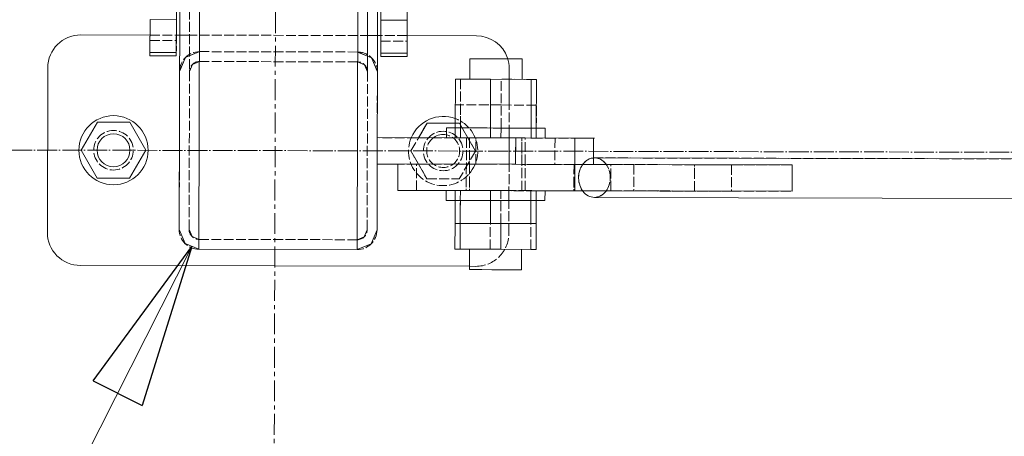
# Model space of a CAD drawing. Header units: millimetres. Extents: x -15129 to 9171, y -18789 to 5877.
# Tile 143 of 256: x -1201 to -903, y -16885 to -16758. Entities that reach past the tile are written whole.
import ezdxf

# ---------------------------------------------------------------- set-up
doc = ezdxf.new("R2010")
doc.units = ezdxf.units.MM
for name, pattern in [('ACAD_ISO02W100', [15, 12, -3]), ('ACAD_ISO04W100', [30, 24, -3, 0, -3]), ('CENTER', [50.8, 31.75, -6.35, 6.35, -6.35])]:
    doc.linetypes.add(name, pattern=pattern)
for name, color, linetype in [('AS_Belki', 145, 'Continuous'), ('AS_Blachy', 30, 'Continuous'), ('AS_Kotwy', 9, 'Continuous'), ('AS_Siatki', 72, 'Continuous'), ('AS_Sruby', 9, 'Continuous')]:
    doc.layers.add(name, color=color, linetype=linetype)

msp = doc.modelspace()

# ---------------------------------------------------------------- linework, layer by layer
at = {"color": 5, "linetype": 'CENTER', "lineweight": 13, "ltscale": 0.2}
msp.add_line((-1118.09, -14663.04), (-1126.5, -17744.35, 38010), dxfattribs=at)
at = {"color": 7, "lineweight": 13}
msp.add_line((-1149.12, -16827.07), (-1276.08, -17077.99), dxfattribs=at)
at = {"color": 0, "linetype": 'ByBlock', "lineweight": -2}
for p, q in [((-1179.13, -16867.92), (-1149.12, -16827.07)), ((-1149.12, -16827.07), (-1164.26, -16875.44)), ((-1179.13, -16867.92), (-1164.26, -16875.44))]:
    msp.add_line(p, q, dxfattribs=at)
at = {"layer": 'AS_Belki', "color": 145, "linetype": 'Continuous', "lineweight": 13, "ltscale": 0.25}
for p, q in [((-1142.32, -14758.2), (-1147, -16827.95)), ((-1099, -16828.06), (-1094.32, -14758.31)), ((-1152.99, -16821.93), (-1148.33, -14764.19)), ((-1092.82, -16747.89), (-1092.99, -16822.07)), ((-1152.88, -16773.94), (-1152.91, -16786.83)), ((-633.46, -16801.1), (-1027.03, -16800.21)), ((-1092.99, -16822.07), (-1092.95, -16805.24)), ((-1027.05, -16812.21), (-590.49, -16813.2)), ((-1027.05, -16812.22), (-754.43, -16812.83)), ((-1152.99, -16821.93), (-1151.24, -16826.18)), ((-1152.99, -16821.94), (-1151.24, -16826.18)), ((-1094.75, -16826.31), (-1092.99, -16822.07)), ((-1094.75, -16826.31), (-1092.99, -16822.07)), ((-1151.24, -16826.18), (-1147, -16827.95)), ((-1151.24, -16826.18), (-1147, -16827.95)), ((-1099, -16828.06), (-1094.75, -16826.31)), ((-1147, -16827.95), (-1099, -16828.06)), ((-1147, -16827.95), (-1099, -16828.06))]:
    msp.add_line(p, q, dxfattribs=at)
at = {"layer": 'AS_Belki', "color": 84, "linetype": 'ACAD_ISO02W100', "lineweight": 13, "ltscale": 0.25}
for p, q in [((-1149.99, -16821.94), (-1145.33, -14764.19)), ((-1095.99, -16822.06), (-1091.33, -14764.31)), ((-1095.88, -16774.06), (-1095.83, -16752.84)), ((-1152.88, -16773.93), (-1151.11, -16769.69)), ((-1151.11, -16769.7), (-1152.88, -16773.94)), ((-1151.11, -16769.69), (-1146.87, -16767.95)), ((-1146.87, -16767.95), (-1149.87, -16769.18)), ((-1098.87, -16768.06), (-1146.87, -16767.95)), ((-1146.87, -16767.95), (-1098.87, -16768.06)), ((-1095.87, -16769.31), (-1098.87, -16768.06)), ((-1098.87, -16768.06), (-1094.63, -16769.82)), ((-1094.63, -16769.82), (-1095.87, -16769.31)), ((-1092.88, -16774.07), (-1094.63, -16769.82)), ((-1094.63, -16769.82), (-1092.88, -16774.07)), ((-1149.88, -16773.94), (-1149, -16771.82)), ((-1149.88, -16773.94), (-1149, -16771.82)), ((-1149, -16771.82), (-1146.87, -16770.95)), ((-1149, -16771.82), (-1146.87, -16770.95)), ((-1146.87, -16770.95), (-1098.87, -16771.06)), ((-1098.87, -16771.06), (-1146.87, -16770.95)), ((-1098.87, -16771.06), (-1096.75, -16771.94)), ((-1096.75, -16771.94), (-1095.88, -16774.06)), ((-1152.99, -16821.94), (-1152.88, -16773.94)), ((-1149.88, -16773.94), (-1149.99, -16821.94)), ((-1095.99, -16822.06), (-1095.88, -16774.06)), ((-1092.95, -16805.24), (-1092.88, -16774.07)), ((-754.4, -16800.83), (-1027.03, -16800.22)), ((-1149.99, -16821.94), (-1149.11, -16824.06)), ((-1149.11, -16824.06), (-1146.99, -16824.95)), ((-1146.99, -16824.95), (-1149.11, -16824.07)), ((-1096.87, -16824.18), (-1098.99, -16825.06)), ((-1095.99, -16822.06), (-1096.87, -16824.18)), ((-1096.87, -16824.18), (-1095.99, -16822.06)), ((-1098.99, -16825.06), (-1146.99, -16824.95)), ((-1146.99, -16824.95), (-1098.99, -16825.06))]:
    msp.add_line(p, q, dxfattribs=at)
at = {"layer": 'AS_Belki', "color": 84, "linetype": 'ACAD_ISO02W100', "lineweight": 13, "ltscale": 0.25, "extrusion": (1.28376e-13, -5.05819e-14, -1)}
msp.add_arc((1146.88, -16773.95), 6, 0.1296, 90.1296, dxfattribs=at)
at = {"layer": 'AS_Belki', "color": 84, "linetype": 'ACAD_ISO02W100', "lineweight": 13, "ltscale": 0.25, "extrusion": (2.31152e-14, 9.93172e-15, -1)}
msp.add_arc((1098.88, -16774.06), 6, 90.1296, 180.1296, dxfattribs=at)
at = {"layer": 'AS_Belki', "color": 84, "linetype": 'ACAD_ISO02W100', "lineweight": 13, "ltscale": 0.25}
for centre, start, end in [((-1146.88, -16773.95), 89.8704, 179.8704), ((-1098.88, -16774.06), 359.8704, 89.8704), ((-1146.99, -16821.95), 179.8704, 269.8704), ((-1098.99, -16822.06), 269.8704, 359.8704)]:
    msp.add_arc(centre, 3, start, end, dxfattribs=at)
at = {"layer": 'AS_Belki', "color": 84, "linetype": 'ACAD_ISO02W100', "lineweight": 13, "ltscale": 0.25, "extrusion": (0.599181, -0.001346, 0.800612)}
msp.add_arc((-16808.48, 792.04, -592.76), 6, 180, 132.6448, dxfattribs=at)
at = {"layer": 'AS_Belki', "color": 84, "linetype": 'ACAD_ISO02W100', "lineweight": 13, "ltscale": 0.25, "extrusion": (-0.599181, 0.001365, 0.800612)}
for start, end in [(183.2387, 312.6448), (47.3553, 132.6448)]:
    msp.add_arc((16808.5, -791.61, 592.45), 6, start, end, dxfattribs=at)
at = {"layer": 'AS_Belki', "color": 145, "linetype": 'Continuous', "lineweight": 13, "ltscale": 0.25, "extrusion": (-0.599181, 0.001365, 0.800612)}
for start, end in [(132.6448, 183.2387), (312.6448, 47.3553)]:
    msp.add_arc((16808.5, -791.61, 592.45), 6, start, end, dxfattribs=at)
at = {"layer": 'AS_Belki', "color": 145, "linetype": 'Continuous', "lineweight": 13, "ltscale": 0.25, "extrusion": (0.599181, -0.001346, 0.800612)}
msp.add_arc((-16808.48, 792.04, -592.76), 6, 132.6448, 180, dxfattribs=at)
at = {"layer": 'AS_Belki', "color": 84, "linetype": 'ACAD_ISO02W100', "lineweight": 13, "ltscale": 0.25, "extrusion": (2.62605e-14, 5.79684e-14, -1)}
msp.add_arc((1146.99, -16821.95, 0), 6, 270.1296, 0.1296, dxfattribs=at)
at = {"layer": 'AS_Belki', "color": 84, "linetype": 'ACAD_ISO02W100', "lineweight": 13, "ltscale": 0.25, "extrusion": (9.22904e-14, -3.55391e-14, -1)}
msp.add_arc((1098.99, -16822.06), 6, 180.1296, 270.1296, dxfattribs=at)
at = {"layer": 'AS_Blachy', "color": 145, "linetype": 'Continuous', "lineweight": 13, "ltscale": 0.25}
for p, q in [((-1153.84, -16758.26), (-1153.83, -16752.19)), ((-1091.83, -16752.33), (-1091.84, -16758.4)), ((-1083.84, -16758.42), (-1083.83, -16752.35)), ((-1161.87, -16768.24), (-1161.84, -16758.24)), ((-1153.84, -16758.26), (-1161.84, -16758.24)), ((-1153.84, -16758.26), (-1153.87, -16768.26)), ((-1091.87, -16768.4), (-1091.84, -16758.4)), ((-1083.84, -16758.42), (-1091.84, -16758.4)), ((-1083.84, -16758.42), (-1083.87, -16768.42)), ((-1161.85, -16762.91), (-1182.85, -16762.87)), ((-1152.85, -16762.94), (-1153.85, -16762.93)), ((-1091.85, -16763.07), (-1092.85, -16763.07)), ((-1062.85, -16763.14), (-1083.85, -16763.09)), ((-1161.87, -16768.24), (-1153.87, -16768.26)), ((-1161.87, -16769.24), (-1161.87, -16768.24)), ((-1161.87, -16769.24), (-1153.87, -16769.26)), ((-1153.87, -16768.26), (-1153.87, -16769.26)), ((-1091.87, -16768.4), (-1083.87, -16768.42)), ((-1091.87, -16769.4), (-1091.87, -16768.4)), ((-1091.87, -16769.4), (-1083.87, -16769.42)), ((-1083.87, -16768.42), (-1083.87, -16769.42)), ((-1192.88, -16772.84), (-1192.99, -16822.84)), ((-1092.92, -16794.06), (-1092.94, -16802.06)), ((-1050.93, -16794.15), (-1092.92, -16794.06)), ((-1050.95, -16802.15), (-1050.93, -16794.15)), ((-1032.96, -16794.19), (-1050.93, -16794.15)), ((-1032.97, -16802.19), (-1032.96, -16794.19)), ((-1027.9, -16794.2), (-1032.96, -16794.19)), ((-1027, -16794.21), (-1027.9, -16794.2)), ((-1027.3, -16802.21), (-1027.28, -16794.21)), ((-1092.93, -16794.46), (-1092.93, -16798.12)), ((-1092.94, -16802.06), (-1092.94, -16802.07)), ((-1092.94, -16802.06), (-1050.95, -16802.15)), ((-1092.94, -16802.07), (-1086.69, -16802.08)), ((-1086.69, -16802.07), (-1086.7, -16810.07)), ((-1086.69, -16802.08), (-1086.69, -16806.15)), ((-1050.95, -16802.15), (-1032.97, -16802.19)), ((-1032.97, -16802.19), (-1032.99, -16810.19)), ((-1018.56, -16802.23), (-1032.97, -16802.19)), ((-1018.56, -16802.23), (-967.06, -16802.34)), ((-967.08, -16810.34), (-967.06, -16802.34)), ((-1086.7, -16810.07), (-1086.7, -16810.08)), ((-1086.7, -16810.07), (-1082.81, -16810.08)), ((-1086.08, -16810.09), (-1086.7, -16810.08)), ((-1081.03, -16810.1), (-1086.08, -16810.09)), ((-1082.81, -16810.08), (-1074.99, -16810.1)), ((-1081.03, -16810.1), (-1081.03, -16810.08)), ((-1069.3, -16810.12), (-1081.03, -16810.1)), ((-1074.99, -16810.1), (-1064.43, -16810.12)), ((-1064.43, -16810.12), (-1055.71, -16810.14)), ((-1055.71, -16810.14), (-1052.74, -16810.15)), ((-1052.74, -16810.15), (-1041.7, -16810.17)), ((-1030.52, -16810.21), (-1044.72, -16810.18)), ((-1041.7, -16810.17), (-1032.99, -16810.19)), ((-1032.99, -16810.19), (-967.08, -16810.34)), ((-1183.01, -16832.87), (-1064.98, -16833.13))]:
    msp.add_line(p, q, dxfattribs=at)
at = {"layer": 'AS_Blachy', "color": 84, "linetype": 'ACAD_ISO02W100', "lineweight": 13, "ltscale": 0.25}
for p, q in [((-1153.86, -16764.6), (-1153.83, -16752.7)), ((-1161.84, -16758.24), (-1161.86, -16764.58)), ((-1091.84, -16758.4), (-1091.86, -16764.74)), ((-1083.86, -16764.76), (-1083.84, -16758.42)), ((-1083.85, -16763.09), (-1161.85, -16762.91)), ((-1149.85, -16762.94), (-1152.85, -16762.94)), ((-1092.85, -16763.07), (-1095.85, -16763.06)), ((-1161.86, -16764.58), (-1161.87, -16769.24)), ((-1161.86, -16764.58), (-1153.86, -16764.6)), ((-1153.87, -16769.26), (-1153.86, -16764.6)), ((-1091.86, -16764.74), (-1091.87, -16769.4)), ((-1091.86, -16764.74), (-1083.86, -16764.76)), ((-1083.87, -16769.42), (-1083.86, -16764.76)), ((-1052.99, -16823.16), (-1052.88, -16773.16)), ((-1052.88, -16776.35), (-1052.88, -16773.16)), ((-1052.9, -16784.16), (-1052.88, -16776.35)), ((-1052.92, -16794.15), (-1052.92, -16791.15)), ((-1092.94, -16802.07), (-1092.92, -16794.07)), ((-1092.92, -16794.31), (-1092.93, -16794.46)), ((-1065.88, -16794.13), (-1092.92, -16794.07)), ((-1092.92, -16794.07), (-1092.92, -16794.31)), ((-1065.88, -16794.12), (-1065.9, -16802.12)), ((-1065.88, -16794.13), (-1065.9, -16802.12)), ((-1064.89, -16794.13), (-1065.88, -16794.13)), ((-1064.18, -16794.14), (-1065.88, -16794.13)), ((-1063.02, -16794.14), (-1064.89, -16794.13)), ((-1058.26, -16794.15), (-1064.18, -16794.14)), ((-1063.03, -16802.12), (-1063.02, -16794.12)), ((-1063.03, -16802.12), (-1063.02, -16794.14)), ((-1063.02, -16794.14), (-1049.05, -16794.17)), ((-1051.58, -16794.16), (-1058.26, -16794.15)), ((-1052.94, -16802.15), (-1052.92, -16794.16)), ((-1052.92, -16794.16), (-1052.92, -16794.15)), ((-1048.06, -16794.17), (-1051.58, -16794.16)), ((-1050.95, -16802.16), (-1050.93, -16794.16)), ((-1048.06, -16794.17), (-1049.05, -16794.17)), ((-1048.08, -16802.16), (-1048.06, -16794.16)), ((-1048.08, -16802.16), (-1048.06, -16794.17)), ((-1039, -16794.19), (-1048.06, -16794.17)), ((-1039, -16794.18), (-1039.02, -16802.18)), ((-1039, -16794.19), (-1039.02, -16802.18)), ((-1031.18, -16794.21), (-1039, -16794.19)), ((-1032.97, -16802.21), (-1032.96, -16794.21)), ((-1027.28, -16794.22), (-1031.18, -16794.21)), ((-1027.29, -16800.34), (-1027.28, -16794.22)), ((-1027, -16794.22), (-1027.28, -16794.22)), ((-1092.93, -16798.12), (-1092.94, -16802.06)), ((-1027.3, -16802.21), (-1027.29, -16800.36)), ((-1027.29, -16800.36), (-1027.29, -16800.34)), ((-1065.9, -16802.13), (-1092.94, -16802.07)), ((-1081.03, -16810.08), (-1081.01, -16802.08)), ((-1081.03, -16810.08), (-1081.01, -16802.1)), ((-1080.66, -16802.1), (-1081.01, -16802.1)), ((-1065.9, -16802.12), (-1065.92, -16810.12)), ((-1065.9, -16802.13), (-1065.91, -16806.06)), ((-1065.9, -16802.12), (-1065.9, -16802.13)), ((-1064.91, -16802.13), (-1065.9, -16802.13)), ((-1064.91, -16802.13), (-1065.9, -16802.13)), ((-1064.91, -16802.13), (-1065.9, -16802.13)), ((-1049.07, -16802.17), (-1064.91, -16802.13)), ((-1064.91, -16802.13), (-1063.03, -16802.14)), ((-1063.03, -16802.14), (-1063.03, -16802.12)), ((-1062.06, -16802.14), (-1063.03, -16802.14)), ((-1062.06, -16802.14), (-1058.27, -16802.15)), ((-1052.94, -16802.16), (-1052.94, -16802.15)), ((-1048.08, -16802.17), (-1049.07, -16802.17)), ((-1048.08, -16802.17), (-1049.07, -16802.17)), ((-1048.1, -16810.16), (-1048.08, -16802.16)), ((-1048.09, -16806.32), (-1048.08, -16802.17)), ((-1048.08, -16802.17), (-1048.08, -16802.16)), ((-1033.24, -16802.2), (-1048.08, -16802.17)), ((-1046.73, -16802.17), (-1039.02, -16802.19)), ((-1039.02, -16802.18), (-1039.02, -16802.19)), ((-1033.24, -16802.19), (-1033.26, -16810.19)), ((-1033.24, -16802.2), (-1033.25, -16806.21)), ((-1030.51, -16802.21), (-1033.24, -16802.2)), ((-1032.97, -16802.21), (-1032.99, -16810.21)), ((-1032.97, -16802.19), (-1027.92, -16802.2)), ((-1015.1, -16802.25), (-1030.51, -16802.21)), ((-1027.92, -16802.2), (-1027.09, -16802.21)), ((-1027.3, -16802.21), (-1027.4, -16802.21)), ((-1027.3, -16802.22), (-1027.3, -16802.21)), ((-1027.09, -16802.21), (-1022.03, -16802.22)), ((-1022.05, -16810.22), (-1022.03, -16802.22)), ((-1022.05, -16810.22), (-1022.03, -16802.23)), ((-1022.03, -16802.22), (-1018.56, -16802.23)), ((-1015.1, -16802.23), (-1015.12, -16810.23)), ((-1015.1, -16802.25), (-1015.12, -16810.23)), ((-996.69, -16802.29), (-1015.1, -16802.25)), ((-996.7, -16810.28), (-996.69, -16802.28)), ((-996.7, -16806.19), (-996.69, -16802.29)), ((-985.48, -16802.31), (-996.69, -16802.29)), ((-996.69, -16802.29), (-985.48, -16802.31)), ((-985.48, -16802.3), (-985.49, -16810.3)), ((-985.48, -16802.31), (-985.49, -16810.3)), ((-985.48, -16802.3), (-967.06, -16802.34)), ((-967.06, -16802.35), (-985.48, -16802.31)), ((-967.07, -16806.33), (-967.06, -16802.35)), ((-1086.69, -16806.15), (-1086.7, -16810.07)), ((-1065.91, -16806.06), (-1065.92, -16810.12)), ((-1048.1, -16810.16), (-1048.09, -16806.32)), ((-1033.25, -16806.21), (-1033.26, -16810.19)), ((-996.7, -16810.28), (-996.7, -16806.19)), ((-967.08, -16810.35), (-967.07, -16806.33)), ((-1069.3, -16810.12), (-1058.29, -16810.15)), ((-1065.92, -16810.12), (-1065.92, -16810.13)), ((-1044.72, -16810.18), (-1058.29, -16810.15)), ((-1052.97, -16813.16), (-1052.96, -16810.16)), ((-1052.96, -16810.16), (-1052.96, -16810.15)), ((-1048.1, -16810.17), (-1048.1, -16810.16)), ((-1033.26, -16810.19), (-1033.26, -16810.2)), ((-1033.26, -16810.2), (-1030.53, -16810.21)), ((-1032.99, -16810.21), (-985.49, -16810.31)), ((-1015.12, -16810.25), (-1030.52, -16810.21)), ((-1030.52, -16810.21), (-1022.05, -16810.23)), ((-1022.05, -16810.23), (-1022.05, -16810.22)), ((-1015.12, -16810.23), (-1015.12, -16810.25)), ((-996.7, -16810.28), (-1015.12, -16810.23)), ((-996.7, -16810.29), (-1015.12, -16810.25)), ((-996.7, -16810.29), (-996.7, -16810.28)), ((-985.49, -16810.31), (-996.7, -16810.29)), ((-985.49, -16810.3), (-985.49, -16810.31)), ((-985.49, -16810.31), (-967.08, -16810.35)), ((-1052.99, -16823.16), (-1052.98, -16820.15)), ((-1064.98, -16833.13), (-1063.01, -16833.14)), ((-1064.98, -16833.13), (-1063.01, -16833.14))]:
    msp.add_line(p, q, dxfattribs=at)
for centre in [(-1172.93, -16797.89), (-1072.93, -16798.12)]:
    msp.add_circle(centre, 6, dxfattribs=at)
at = {"layer": 'AS_Blachy', "color": 145, "linetype": 'Continuous', "lineweight": 13, "ltscale": 0.25}
for centre, start, end in [((-1182.88, -16772.87), 89.8704, 179.8704), ((-1062.88, -16773.14), 18.8754, 89.8704), ((-1182.99, -16822.87), 179.8704, 269.8704)]:
    msp.add_arc(centre, 10, start, end, dxfattribs=at)
at = {"layer": 'AS_Blachy', "color": 84, "linetype": 'ACAD_ISO02W100', "lineweight": 13, "ltscale": 0.25}
for centre, start, end in [((-1062.88, -16773.14), 359.8704, 18.8754), ((-1062.99, -16823.14), 269.8704, 359.8704)]:
    msp.add_arc(centre, 10, start, end, dxfattribs=at)
at = {"layer": 'AS_Kotwy', "color": 145, "linetype": 'Continuous', "lineweight": 13, "ltscale": 0.25}
for p, q in [((-1177.81, -16789.39), (-1182.73, -16797.87)), ((-1168.01, -16789.41), (-1177.81, -16789.39)), ((-1163.13, -16797.91), (-1168.01, -16789.41)), ((-1077.81, -16789.62), (-1080.41, -16794.08)), ((-1069.26, -16789.64), (-1077.81, -16789.62)), ((-1182.73, -16797.87), (-1177.85, -16806.37)), ((-1168.05, -16806.39), (-1163.13, -16797.91)), ((-1177.85, -16806.37), (-1168.05, -16806.39))]:
    msp.add_line(p, q, dxfattribs=at)
at = {"layer": 'AS_Kotwy', "color": 84, "linetype": 'ACAD_ISO02W100', "lineweight": 13, "ltscale": 0.25}
for p, q in [((-1082.73, -16798.09), (-1077.81, -16789.62)), ((-1068.01, -16789.64), (-1069.26, -16789.64)), ((-1068.01, -16789.64), (-1069.26, -16789.64)), ((-1067.17, -16791.11), (-1068.01, -16789.64)), ((-1068.01, -16789.64), (-1063.13, -16798.14)), ((-1065.44, -16794.12), (-1067.17, -16791.11)), ((-1080.41, -16794.08), (-1080.41, -16794.1)), ((-1065.43, -16794.13), (-1065.44, -16794.12)), ((-1064.89, -16795.07), (-1065.43, -16794.13)), ((-1063.13, -16798.14), (-1064.89, -16795.07)), ((-1082.73, -16798.09), (-1080.44, -16802.08)), ((-1077.85, -16806.59), (-1082.73, -16798.09)), ((-1063.13, -16798.14), (-1068.05, -16806.61)), ((-1080.44, -16802.08), (-1080.43, -16802.1)), ((-1080.43, -16802.1), (-1077.85, -16806.59)), ((-1065.9, -16802.91), (-1065.45, -16802.13)), ((-1065.45, -16802.13), (-1065.44, -16802.12)), ((-1065.44, -16802.12), (-1064.91, -16801.2)), ((-1077.85, -16806.59), (-1068.05, -16806.61))]:
    msp.add_line(p, q, dxfattribs=at)
at = {"layer": 'AS_Kotwy', "color": 145, "linetype": 'Continuous', "lineweight": 13, "ltscale": 0.25}
for radius in [10.5, 5]:
    msp.add_circle((-1172.93, -16797.89), radius, dxfattribs=at)
at = {"layer": 'AS_Kotwy', "color": 84, "linetype": 'ACAD_ISO02W100', "lineweight": 13, "ltscale": 0.25}
for radius, start, end in [(10.5, 157.3903, 69.4278), (5, 124.9431, 78.4315)]:
    msp.add_arc((-1072.93, -16798.12), radius, start, end, dxfattribs=at)
at = {"layer": 'AS_Kotwy', "color": 145, "linetype": 'Continuous', "lineweight": 13, "ltscale": 0.25}
for radius, start, end in [(10.5, 69.431, 157.3704), (5, 78.4315, 124.9431)]:
    msp.add_arc((-1072.93, -16798.12), radius, start, end, dxfattribs=at)
at = {"layer": 'AS_Siatki', "color": 20, "linetype": 'ACAD_ISO04W100', "lineweight": 13, "ltscale": 0.25}
msp.add_line((-11608.02, -16774.36), (105.98, -16800.77), dxfattribs=at)
at = {"layer": 'AS_Sruby', "color": 145, "linetype": 'Continuous', "lineweight": 13, "ltscale": 0.25}
for p, q in [((-1064.84, -16770.12), (-1064.85, -16776.32)), ((-1063.8, -16770.12), (-1064.84, -16770.12)), ((-1061.71, -16770.13), (-1063.8, -16770.12)), ((-1058.9, -16770.13), (-1061.71, -16770.13)), ((-1055.78, -16770.14), (-1058.9, -16770.13)), ((-1052.84, -16770.15), (-1055.78, -16770.14)), ((-1050.51, -16770.15), (-1052.84, -16770.15)), ((-1049.17, -16770.16), (-1050.51, -16770.15)), ((-1049, -16770.16), (-1049.17, -16770.16)), ((-1049.01, -16776.36), (-1049, -16770.16)), ((-1069.23, -16776.31), (-1069.26, -16791.11)), ((-1058.52, -16776.33), (-1069.23, -16776.31)), ((-1058.55, -16791.13), (-1058.52, -16776.33)), ((-1046.22, -16776.36), (-1058.52, -16776.33)), ((-1046.26, -16791.16), (-1046.22, -16776.36)), ((-1044.64, -16776.37), (-1046.22, -16776.36)), ((-1044.67, -16791.17), (-1044.64, -16776.37)), ((-1069.25, -16784.12), (-1069.26, -16791.11)), ((-1071.95, -16791.1), (-1071.81, -16791.1)), ((-1071.95, -16791.1), (-1071.95, -16794.1)), ((-1071.81, -16791.1), (-1071.11, -16791.11)), ((-1071.11, -16791.11), (-1069.87, -16791.11)), ((-1069.87, -16791.11), (-1068.12, -16791.11)), ((-1068.12, -16791.11), (-1065.95, -16791.12)), ((-1065.95, -16791.12), (-1063.44, -16791.12)), ((-1063.44, -16791.12), (-1060.67, -16791.13)), ((-1060.67, -16791.13), (-1057.77, -16791.14)), ((-1057.77, -16791.14), (-1054.83, -16791.14)), ((-1054.83, -16791.14), (-1051.97, -16791.15)), ((-1051.97, -16791.15), (-1049.31, -16791.16)), ((-1049.31, -16791.16), (-1046.94, -16791.16)), ((-1046.94, -16791.16), (-1044.96, -16791.17)), ((-1044.96, -16791.17), (-1043.43, -16791.17)), ((-1043.43, -16791.17), (-1042.43, -16791.17)), ((-1042.43, -16791.17), (-1041.99, -16791.17)), ((-1041.99, -16794.17), (-1041.99, -16791.17)), ((-1071.99, -16810.12), (-1072, -16813.12)), ((-1069.3, -16810.11), (-1069.33, -16820.11)), ((-1058.62, -16820.13), (-1058.6, -16810.13)), ((-1046.32, -16820.16), (-1046.3, -16810.16)), ((-1044.74, -16820.17), (-1044.72, -16810.17)), ((-1042.04, -16813.18), (-1042.03, -16810.18)), ((-1071.55, -16813.12), (-1072, -16813.12)), ((-1070.55, -16813.12), (-1071.55, -16813.12)), ((-1069.35, -16813.12), (-1070.55, -16813.12)), ((-1044.76, -16827.98), (-1044.72, -16813.18)), ((-1044.12, -16813.18), (-1044.67, -16813.18)), ((-1042.87, -16813.18), (-1044.12, -16813.18)), ((-1042.17, -16813.18), (-1042.87, -16813.18)), ((-1042.04, -16813.18), (-1042.17, -16813.18)), ((-1069.33, -16820.11), (-1069.34, -16827.92)), ((-1069.33, -16820.11), (-1058.62, -16820.13)), ((-1067.74, -16820.11), (-1067.76, -16827.93)), ((-1058.62, -16820.13), (-1046.32, -16820.16)), ((-1055.46, -16827.95), (-1055.45, -16820.14)), ((-1046.32, -16820.16), (-1044.74, -16820.17)), ((-1069.34, -16827.92), (-1067.76, -16827.93)), ((-1067.76, -16827.93), (-1055.46, -16827.95)), ((-1064.97, -16827.93), (-1064.98, -16834.13)), ((-1055.46, -16827.95), (-1044.76, -16827.98)), ((-1049.15, -16834.17), (-1049.13, -16827.97)), ((-1064.98, -16834.13), (-1064.82, -16834.13)), ((-1064.82, -16834.13), (-1063.47, -16834.14)), ((-1063.47, -16834.14), (-1061.15, -16834.14)), ((-1061.15, -16834.14), (-1058.2, -16834.15)), ((-1058.2, -16834.15), (-1055.09, -16834.16)), ((-1055.09, -16834.16), (-1052.27, -16834.16)), ((-1052.27, -16834.16), (-1050.18, -16834.17)), ((-1050.18, -16834.17), (-1049.15, -16834.17))]:
    msp.add_line(p, q, dxfattribs=at)
at = {"layer": 'AS_Sruby', "color": 84, "linetype": 'ACAD_ISO02W100', "lineweight": 13, "ltscale": 0.25}
for p, q in [((-1067.64, -16776.31), (-1069.23, -16776.31)), ((-1067.64, -16776.31), (-1067.67, -16791.11)), ((-1055.38, -16791.14), (-1055.35, -16776.34)), ((-1044.64, -16776.37), (-1055.35, -16776.34)), ((-1067.66, -16784.13), (-1069.25, -16784.12)), ((-1067.66, -16784.13), (-1069.25, -16784.12)), ((-1067.66, -16784.13), (-1067.68, -16791.11)), ((-1055.37, -16784.15), (-1067.66, -16784.13)), ((-1058.56, -16794.15), (-1058.54, -16784.15)), ((-1055.37, -16784.15), (-1058.54, -16784.15)), ((-1055.38, -16791.14), (-1055.37, -16784.15)), ((-1044.66, -16784.18), (-1055.37, -16784.15)), ((-1046.27, -16794.18), (-1046.24, -16784.18)), ((-1044.66, -16784.18), (-1046.24, -16784.18)), ((-1044.67, -16791.17), (-1044.66, -16784.18)), ((-1069.26, -16791.11), (-1069.27, -16794.11)), ((-1069.26, -16791.11), (-1068.49, -16791.11)), ((-1069.26, -16791.11), (-1067.67, -16791.11)), ((-1067.68, -16791.11), (-1067.68, -16794.11)), ((-1062.56, -16791.13), (-1058.66, -16791.13)), ((-1058.66, -16791.13), (-1058.55, -16791.13)), ((-1058.55, -16791.13), (-1057.06, -16791.14)), ((-1055.39, -16794.14), (-1055.38, -16791.14)), ((-1049.57, -16791.15), (-1048.67, -16791.16)), ((-1048.67, -16791.16), (-1046.26, -16791.16)), ((-1046.26, -16791.16), (-1044.67, -16791.17)), ((-1044.68, -16794.17), (-1044.67, -16791.17)), ((-1069.27, -16794.11), (-1069.27, -16794.12)), ((-1069.27, -16794.12), (-1069.01, -16794.12)), ((-1069.01, -16794.12), (-1067.68, -16794.13)), ((-1067.68, -16794.11), (-1067.68, -16794.13)), ((-1067.68, -16794.13), (-1065.88, -16794.13)), ((-1064.89, -16794.12), (-1064.91, -16802.12)), ((-1064.89, -16794.13), (-1064.91, -16802.12)), ((-1064.89, -16794.13), (-1056.06, -16794.15)), ((-1056.06, -16794.15), (-1055.39, -16794.15)), ((-1055.39, -16794.15), (-1055.39, -16794.14)), ((-1053.22, -16794.16), (-1049.05, -16794.17)), ((-1049.09, -16810.16), (-1049.05, -16794.16)), ((-1049.07, -16802.16), (-1049.06, -16794.17)), ((-1049.05, -16794.17), (-1048.06, -16794.17)), ((-1048.06, -16794.17), (-1044.68, -16794.18)), ((-1046.27, -16794.18), (-1044.68, -16794.18)), ((-1044.68, -16794.18), (-1044.68, -16794.17)), ((-1064.91, -16802.12), (-1064.93, -16810.12)), ((-1064.91, -16802.13), (-1064.92, -16806.25)), ((-1064.91, -16802.12), (-1064.91, -16802.13)), ((-1049.08, -16806.23), (-1049.07, -16802.17)), ((-1049.07, -16802.17), (-1049.07, -16802.16)), ((-1064.92, -16806.25), (-1064.93, -16810.12)), ((-1049.09, -16810.16), (-1049.08, -16806.23)), ((-1069.3, -16810.11), (-1064.78, -16810.12)), ((-1067.72, -16810.11), (-1069.3, -16810.11)), ((-1069.02, -16810.12), (-1069.3, -16810.12)), ((-1067.03, -16810.13), (-1069.02, -16810.12)), ((-1067.72, -16810.11), (-1067.74, -16820.11)), ((-1064.67, -16810.13), (-1067.03, -16810.13)), ((-1064.93, -16810.12), (-1064.93, -16810.13)), ((-1064.25, -16810.12), (-1064.78, -16810.12)), ((-1062.51, -16810.14), (-1064.67, -16810.13)), ((-1058.6, -16810.13), (-1064.25, -16810.12)), ((-1062, -16810.14), (-1062.51, -16810.14)), ((-1061.57, -16810.14), (-1062, -16810.14)), ((-1059.15, -16810.15), (-1061.57, -16810.14)), ((-1058.29, -16810.15), (-1059.15, -16810.15)), ((-1047.04, -16810.16), (-1058.6, -16810.13)), ((-1055.45, -16820.14), (-1055.42, -16810.14)), ((-1049.09, -16810.17), (-1049.09, -16810.16)), ((-1046.3, -16810.16), (-1047.04, -16810.16)), ((-1046.01, -16810.16), (-1046.3, -16810.16)), ((-1044.72, -16810.17), (-1046.01, -16810.16)), ((-1069.03, -16813.12), (-1069.35, -16813.12)), ((-1069.31, -16813.12), (-1069.33, -16820.11)), ((-1067.72, -16813.13), (-1069.31, -16813.12)), ((-1058.6, -16813.15), (-1069.31, -16813.12)), ((-1067.04, -16813.13), (-1069.03, -16813.12)), ((-1067.72, -16813.13), (-1067.74, -16820.11)), ((-1064.61, -16813.13), (-1067.72, -16813.13)), ((-1064.67, -16813.13), (-1067.04, -16813.13)), ((-1062.01, -16813.14), (-1064.67, -16813.13)), ((-1058.71, -16813.15), (-1064.61, -16813.13)), ((-1059.15, -16813.15), (-1062.01, -16813.14)), ((-1056.22, -16813.15), (-1059.15, -16813.15)), ((-1058.64, -16827.95), (-1058.6, -16813.15)), ((-1046.31, -16813.18), (-1058.6, -16813.15)), ((-1053.31, -16813.16), (-1056.22, -16813.15)), ((-1055.45, -16820.14), (-1055.43, -16813.15)), ((-1052.3, -16813.16), (-1055.43, -16813.15)), ((-1050.54, -16813.17), (-1053.31, -16813.16)), ((-1048.03, -16813.17), (-1050.54, -16813.17)), ((-1045.86, -16813.18), (-1048.03, -16813.17)), ((-1046.34, -16827.98), (-1046.31, -16813.18)), ((-1044.72, -16813.18), (-1046.31, -16813.18)), ((-1044.67, -16813.18), (-1045.86, -16813.18)), ((-1069.33, -16820.11), (-1067.74, -16820.11)), ((-1058.62, -16820.13), (-1055.45, -16820.14)), ((-1055.45, -16820.14), (-1044.74, -16820.17)), ((-1069.34, -16827.92), (-1067.76, -16827.93)), ((-1046.34, -16827.98), (-1044.76, -16827.98))]:
    msp.add_line(p, q, dxfattribs=at)

doc.saveas('drawing.dxf')
